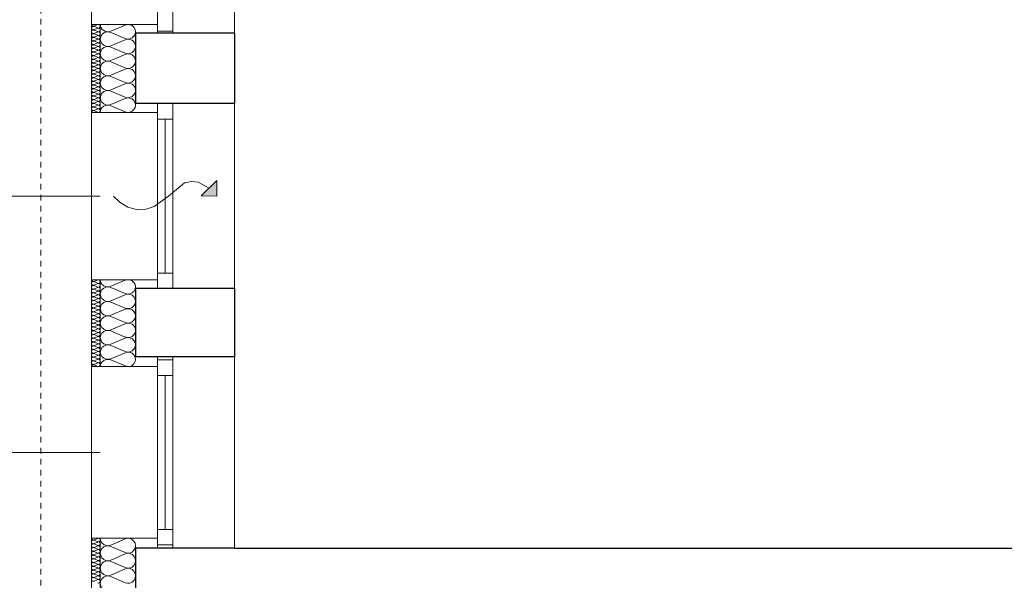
# Model space of a CAD drawing. Extents: x -558982 to 5119495, y -5290134 to 121759.
# Tile 256 of 256: x -430812 to -426334, y 81239 to 83787. Entities that reach past the tile are written whole.
import ezdxf

# ---------------------------------------------------------------- set-up
doc = ezdxf.new("R2010")
doc.units = 0
doc.header["$MEASUREMENT"] = 0
doc.linetypes.add('Hidden Line', pattern=[50, 25, -25])
for name, color, linetype in [('A-Okna', 252, 'Continuous'), ('Arch ocieplenie', 252, 'Continuous'), ('Inwent Izolacje', 252, 'Continuous')]:
    doc.layers.add(name, color=color, linetype=linetype)
for name, color, linetype, lineweight in [('A-Okna_Nr_Pióra__9', 252, 'Continuous', 13), ('Arch ocieplenie_Nr_Pióra__9', 252, 'Continuous', 13), ('Arch wykończenie_Nr_Pióra__3', 252, 'Continuous', 18), ('INWENT DACH_Nr_Pióra__21', 252, 'Continuous', 9), ('Inwent Izolacje_Nr_Pióra__2', 252, 'Continuous', 13), ('INWENT. OKNA_Nr_Pióra__5', 252, 'Continuous', 13), ('INWENT.ŚCIANY_Nr_Pióra__1', 252, 'Continuous', 25), ('INWENT.ŚCIANY_Nr_Pióra__2', 252, 'Continuous', 13), ('INWENT.ŚCIANY_Nr_Pióra__21', 252, 'Continuous', 9), ('INWENT.ŚCIANY_Nr_Pióra__3', 252, 'Continuous', 18)]:
    doc.layers.add(name, color=color, linetype=linetype, lineweight=lineweight)

# ---------------------------------------------------------------- blocks, each defined once
blk = doc.blocks.new('Izolacja cieplna 14_229', base_point=(-430484.9, 97267.6))
at = {"layer": 'Arch ocieplenie_Nr_Pióra__9', "linetype": 'Continuous'}
for p, q in [((-430456.9, 97266.9), (-430473, 97259.8)), ((-430473, 97258.4), (-430456.9, 97251.3)), ((-430456.9, 97249.9), (-430473, 97242.8)), ((-430473, 97241.4), (-430456.9, 97234.3)), ((-430456.9, 97232.8), (-430473, 97225.8)), ((-430473, 97224.3), (-430456.9, 97217.3)), ((-430456.9, 97215.8), (-430473, 97208.7)), ((-430473, 97207.3), (-430456.9, 97200.2)), ((-430456.9, 97198.8), (-430473, 97191.7)), ((-430473, 97190.3), (-430456.9, 97183.2)), ((-430456.9, 97181.8), (-430473, 97174.7)), ((-430473, 97173.3), (-430456.9, 97166.2)), ((-430456.9, 97164.7), (-430473, 97157.7)), ((-430473, 97156.2), (-430456.9, 97149.1)), ((-430456.9, 97147.7), (-430473, 97140.6)), ((-430473, 97139.2), (-430456.9, 97132.1)), ((-430456.9, 97130.7), (-430473, 97123.6)), ((-430473, 97122.2), (-430456.9, 97115.1)), ((-430456.9, 97113.7), (-430473, 97106.6)), ((-430473, 97105.2), (-430456.9, 97098.1)), ((-430456.9, 97096.6), (-430473, 97089.6)), ((-430473, 97088.1), (-430456.9, 97081)), ((-430456.9, 97079.6), (-430473, 97072.5))]:
    blk.add_line(p, q, dxfattribs=at)
for centre, start_param, end_param in [((-430476.4, 97250.6), 2.7288, 6.695979), ((-430476.4, 97267.6), 4.712389, 6.695979), ((-430453.4, 97259.1), 5.870392, 9.837571), ((-430476.4, 97233.6), 2.7288, 6.695979), ((-430476.4, 97216.5), 2.7288, 6.695979), ((-430453.4, 97242.1), 5.870392, 9.837571), ((-430453.4, 97225), 5.870392, 9.837571), ((-430453.4, 97208), 5.870392, 9.837571), ((-430476.4, 97199.5), 2.7288, 6.695979), ((-430476.4, 97182.5), 2.7288, 6.695979), ((-430476.4, 97165.5), 2.7288, 6.695979), ((-430453.4, 97191), 5.870392, 9.837571), ((-430453.4, 97174), 5.870392, 9.837571), ((-430453.4, 97156.9), 5.870392, 9.837571), ((-430476.4, 97148.4), 2.7288, 6.695979), ((-430476.4, 97131.4), 2.7288, 6.695979), ((-430476.4, 97114.4), 2.7288, 6.695979), ((-430453.4, 97139.9), 5.870392, 9.837571), ((-430453.4, 97122.9), 5.870392, 9.837571), ((-430476.4, 97097.4), 2.7288, 6.695979), ((-430476.4, 97080.3), 2.7288, 6.695979), ((-430453.4, 97105.9), 5.870392, 9.837571), ((-430453.4, 97088.8), 5.870392, 9.837571), ((-430453.4, 97071.8), 5.870392, 9.837571)]:
    blk.add_ellipse(centre, major_axis=(0, -8.51), ratio=0.99935, start_param=start_param, end_param=end_param, dxfattribs=at)
blk = doc.blocks.new('Izolacja cieplna 14_230', base_point=(-430484.9, 98442.6))
at = {"layer": 'Arch ocieplenie_Nr_Pióra__9', "linetype": 'Continuous'}
for p, q in [((-430456.9, 98441.9), (-430473, 98434.7)), ((-430473, 98433.3), (-430456.9, 98426.2)), ((-430456.9, 98424.7), (-430473, 98417.6)), ((-430473, 98416.1), (-430456.9, 98409)), ((-430456.9, 98407.5), (-430473, 98400.4)), ((-430473, 98399), (-430456.9, 98391.8)), ((-430456.9, 98390.4), (-430473, 98383.2)), ((-430473, 98381.8), (-430456.9, 98374.6)), ((-430456.9, 98373.2), (-430473, 98366)), ((-430473, 98364.6), (-430456.9, 98357.5)), ((-430456.9, 98356), (-430473, 98348.9)), ((-430473, 98347.4), (-430456.9, 98340.3)), ((-430456.9, 98338.8), (-430473, 98331.7)), ((-430473, 98330.3), (-430456.9, 98323.1)), ((-430456.9, 98321.7), (-430473, 98314.5)), ((-430473, 98313.1), (-430456.9, 98305.9)), ((-430456.9, 98304.5), (-430473, 98297.4)), ((-430473, 98295.9), (-430456.9, 98288.8)), ((-430456.9, 98287.3), (-430473, 98280.2)), ((-430473, 98278.7), (-430456.9, 98271.6)), ((-430456.9, 98270.2), (-430473, 98263)), ((-430473, 98261.6), (-430456.9, 98254.4)), ((-430456.9, 98253), (-430473, 98245.8)), ((-430473, 98244.4), (-430456.9, 98237.2)), ((-430456.9, 98235.8), (-430473, 98228.7)), ((-430473, 98227.2), (-430456.9, 98220.1)), ((-430456.9, 98218.6), (-430473, 98211.5)), ((-430473, 98210), (-430456.9, 98202.9)), ((-430456.9, 98201.5), (-430473, 98194.3)), ((-430473, 98192.9), (-430456.9, 98185.7)), ((-430456.9, 98184.3), (-430473, 98177.1)), ((-430473, 98175.7), (-430456.9, 98168.6)), ((-430456.9, 98167.1), (-430473, 98160)), ((-430473, 98158.5), (-430456.9, 98151.4)), ((-430456.9, 98149.9), (-430473, 98142.8)), ((-430473, 98141.3), (-430456.9, 98134.2)), ((-430456.9, 98132.8), (-430473, 98125.6)), ((-430473, 98124.2), (-430456.9, 98117)), ((-430456.9, 98115.6), (-430473, 98108.4)), ((-430473, 98107), (-430456.9, 98099.9)), ((-430456.9, 98098.4), (-430473, 98091.3)), ((-430473, 98089.8), (-430456.9, 98082.7)), ((-430456.9, 98081.2), (-430473, 98074.1)), ((-430473, 98072.7), (-430456.9, 98065.5)), ((-430456.9, 98064.1), (-430473, 98056.9)), ((-430473, 98055.5), (-430456.9, 98048.3))]:
    blk.add_line(p, q, dxfattribs=at)
for centre, start_param, end_param in [((-430476.4, 98425.4), 2.7288, 6.695979), ((-430476.4, 98442.6), 4.712389, 6.695979), ((-430453.5, 98434), 5.870392, 9.837571), ((-430453.5, 98416.9), 5.870392, 9.837571), ((-430476.4, 98408.3), 2.7288, 6.695979), ((-430476.4, 98391.1), 2.7288, 6.695979), ((-430476.4, 98373.9), 2.7288, 6.695979), ((-430453.5, 98399.7), 5.870392, 9.837571), ((-430453.5, 98382.5), 5.870392, 9.837571), ((-430476.4, 98356.7), 2.7288, 6.695979), ((-430476.4, 98339.6), 2.7288, 6.695979), ((-430476.4, 98322.4), 2.7288, 6.695979), ((-430453.5, 98365.3), 5.870392, 9.837571), ((-430453.5, 98348.2), 5.870392, 9.837571), ((-430453.5, 98331), 5.870392, 9.837571), ((-430476.4, 98305.2), 2.7288, 6.695979), ((-430476.4, 98288), 2.7288, 6.695979), ((-430453.5, 98313.8), 5.870392, 9.837571), ((-430453.5, 98296.6), 5.870392, 9.837571), ((-430453.5, 98279.5), 5.870392, 9.837571), ((-430476.4, 98270.9), 2.7288, 6.695979), ((-430476.4, 98253.7), 2.7288, 6.695979), ((-430476.4, 98236.5), 2.7288, 6.695979), ((-430453.5, 98262.3), 5.870392, 9.837571), ((-430453.5, 98245.1), 5.870392, 9.837571), ((-430476.4, 98219.4), 2.7288, 6.695979), ((-430476.4, 98202.2), 2.7288, 6.695979), ((-430453.5, 98227.9), 5.870392, 9.837571), ((-430453.5, 98210.8), 5.870392, 9.837571), ((-430453.5, 98193.6), 5.870392, 9.837571), ((-430476.4, 98185), 2.7288, 6.695979), ((-430476.4, 98167.8), 2.7288, 6.695979), ((-430476.4, 98150.7), 2.7288, 6.695979), ((-430453.5, 98176.4), 5.870392, 9.837571), ((-430453.5, 98159.2), 5.870392, 9.837571), ((-430453.5, 98142.1), 5.870392, 9.837571), ((-430476.4, 98133.5), 2.7288, 6.695979), ((-430476.4, 98116.3), 2.7288, 6.695979), ((-430476.4, 98099.1), 2.7288, 6.695979), ((-430453.5, 98124.9), 5.870392, 9.837571), ((-430453.5, 98107.7), 5.870392, 9.837571), ((-430476.4, 98082), 2.7288, 6.695979), ((-430476.4, 98064.8), 2.7288, 6.695979), ((-430453.5, 98090.5), 5.870392, 9.837571), ((-430453.5, 98073.4), 5.870392, 9.837571), ((-430453.5, 98056.2), 5.870392, 9.837571), ((-430476.4, 98047.6), 2.7288, 4.712389)]:
    blk.add_ellipse(centre, major_axis=(0, -8.59), ratio=0.990703, start_param=start_param, end_param=end_param, dxfattribs=at)
blk = doc.blocks.new('Izolacja cieplna 14_231', base_point=(-430484.9, 99602.6))
at = {"layer": 'Arch ocieplenie_Nr_Pióra__9', "linetype": 'Continuous'}
for p, q in [((-430456.9, 99601.9), (-430473, 99595)), ((-430473, 99593.6), (-430456.9, 99586.6)), ((-430456.9, 99585.2), (-430473, 99578.3)), ((-430473, 99576.9), (-430456.9, 99570)), ((-430456.9, 99568.6), (-430473, 99561.6)), ((-430473, 99560.2), (-430456.9, 99553.3)), ((-430456.9, 99551.9), (-430473, 99545)), ((-430473, 99543.6), (-430456.9, 99536.6)), ((-430456.9, 99535.2), (-430473, 99528.3)), ((-430473, 99526.9), (-430456.9, 99520)), ((-430456.9, 99518.6), (-430473, 99511.6)), ((-430473, 99510.2), (-430456.9, 99503.3)), ((-430456.9, 99501.9), (-430473, 99495)), ((-430473, 99493.6), (-430456.9, 99486.6)), ((-430456.9, 99485.2), (-430473, 99478.3)), ((-430473, 99476.9), (-430456.9, 99470)), ((-430456.9, 99468.6), (-430473, 99461.6)), ((-430473, 99460.2), (-430456.9, 99453.3)), ((-430456.9, 99451.9), (-430473, 99445)), ((-430473, 99443.6), (-430456.9, 99436.6)), ((-430456.9, 99435.2), (-430473, 99428.3)), ((-430473, 99426.9), (-430456.9, 99420)), ((-430456.9, 99418.6), (-430473, 99411.6)), ((-430473, 99410.2), (-430456.9, 99403.3)), ((-430456.9, 99401.9), (-430473, 99395)), ((-430473, 99393.6), (-430456.9, 99386.6)), ((-430456.9, 99385.2), (-430473, 99378.3)), ((-430473, 99376.9), (-430456.9, 99370)), ((-430456.9, 99368.6), (-430473, 99361.6)), ((-430473, 99360.2), (-430456.9, 99353.3)), ((-430456.9, 99351.9), (-430473, 99345)), ((-430473, 99343.6), (-430456.9, 99336.6)), ((-430456.9, 99335.2), (-430473, 99328.3)), ((-430473, 99326.9), (-430456.9, 99320)), ((-430456.9, 99318.6), (-430473, 99311.6)), ((-430473, 99310.2), (-430456.9, 99303.3)), ((-430456.9, 99301.9), (-430473, 99295)), ((-430473, 99293.6), (-430456.9, 99286.6)), ((-430456.9, 99285.2), (-430473, 99278.3)), ((-430473, 99276.9), (-430456.9, 99270)), ((-430456.9, 99268.6), (-430473, 99261.6)), ((-430473, 99260.2), (-430456.9, 99253.3)), ((-430456.9, 99251.9), (-430473, 99245)), ((-430473, 99243.6), (-430456.9, 99236.6)), ((-430456.9, 99235.2), (-430473, 99228.3)), ((-430473, 99226.9), (-430456.9, 99220)), ((-430456.9, 99218.6), (-430473, 99211.6)), ((-430473, 99210.2), (-430456.9, 99203.3))]:
    blk.add_line(p, q, dxfattribs=at)
for centre, start_param, end_param in [((-430476.4, 99585.9), 1.158004, 5.125183), ((-430476.4, 99602.6), 3.141593, 5.125182), ((-430453.5, 99594.3), 4.299595, 8.266775), ((-430453.5, 99577.6), 4.299595, 8.266775), ((-430476.4, 99569.3), 1.158004, 5.125183), ((-430476.4, 99552.6), 1.158004, 5.125183), ((-430476.4, 99535.9), 1.158004, 5.125183), ((-430453.5, 99560.9), 4.299595, 8.266775), ((-430453.5, 99544.3), 4.299595, 8.266775), ((-430476.4, 99519.3), 1.158004, 5.125183), ((-430476.4, 99502.6), 1.158004, 5.125183), ((-430476.4, 99485.9), 1.158004, 5.125183), ((-430453.5, 99527.6), 4.299595, 8.266775), ((-430453.5, 99510.9), 4.299595, 8.266775), ((-430453.5, 99494.3), 4.299595, 8.266775), ((-430476.4, 99469.3), 1.158004, 5.125183), ((-430476.4, 99452.6), 1.158004, 5.125183), ((-430453.5, 99477.6), 4.299595, 8.266775), ((-430453.5, 99460.9), 4.299595, 8.266775), ((-430453.5, 99444.3), 4.299595, 8.266775), ((-430476.4, 99435.9), 1.158004, 5.125183), ((-430476.4, 99419.3), 1.158004, 5.125183), ((-430476.4, 99402.6), 1.158004, 5.125183), ((-430453.5, 99427.6), 4.299595, 8.266775), ((-430453.5, 99410.9), 4.299595, 8.266775), ((-430476.4, 99385.9), 1.158004, 5.125183), ((-430476.4, 99369.3), 1.158004, 5.125183), ((-430476.4, 99352.6), 1.158004, 5.125183), ((-430453.5, 99394.3), 4.299595, 8.266775), ((-430453.5, 99377.6), 4.299595, 8.266775), ((-430453.5, 99360.9), 4.299595, 8.266775), ((-430476.4, 99335.9), 1.158004, 5.125183), ((-430476.4, 99319.3), 1.158004, 5.125183), ((-430453.5, 99344.3), 4.299595, 8.266775), ((-430453.5, 99327.6), 4.299595, 8.266775), ((-430453.5, 99310.9), 4.299595, 8.266775), ((-430476.4, 99302.6), 1.158004, 5.125183), ((-430476.4, 99285.9), 1.158004, 5.125183), ((-430476.4, 99269.3), 1.158004, 5.125183), ((-430453.5, 99294.3), 4.299595, 8.266775), ((-430453.5, 99277.6), 4.299595, 8.266775), ((-430476.4, 99252.6), 1.158004, 5.125183), ((-430476.4, 99235.9), 1.158004, 5.125183), ((-430476.4, 99219.3), 1.158004, 5.125183), ((-430453.5, 99260.9), 4.299595, 8.266775), ((-430453.5, 99244.3), 4.299595, 8.266775), ((-430453.5, 99227.6), 4.299595, 8.266775), ((-430476.4, 99202.6), 1.158004, 3.141593), ((-430453.5, 99210.9), 4.299595, 8.266775)]:
    blk.add_ellipse(centre, major_axis=(8.51, 0), ratio=0.979571, start_param=start_param, end_param=end_param, dxfattribs=at)
blk = doc.blocks.new('Izolacja cieplna 14_341', base_point=(-430444.9, 93232.6))
at = {"layer": 'Inwent Izolacje_Nr_Pióra__2', "linetype": 'Continuous'}
for p, q in [((-430397.3, 97236.3), (-430332.6, 97264.7)), ((-430332.6, 97202.1), (-430397.3, 97230.5)), ((-430397.3, 97167.9), (-430332.6, 97196.3)), ((-430332.6, 97133.7), (-430397.3, 97162.2)), ((-430397.3, 97099.5), (-430332.6, 97128)), ((-430332.6, 97065.3), (-430397.3, 97093.8))]:
    blk.add_line(p, q, dxfattribs=at)
for centre, start_param, end_param in [((-430410.9, 97267.6), 1.570796, 3.554385), ((-430319, 97233.4), 2.728799, 6.695979), ((-430410.9, 97199.2), 5.870392, 9.837571), ((-430410.9, 97130.8), 5.870392, 9.837571), ((-430319, 97165), 2.728799, 6.695979), ((-430319, 97096.6), 2.728799, 6.695979), ((-430410.9, 97062.4), 5.870392, 9.837571)]:
    blk.add_ellipse(centre, major_axis=(0, 34.2), ratio=0.995133, start_param=start_param, end_param=end_param, dxfattribs=at)
blk = doc.blocks.new('Izolacja cieplna 14_342', base_point=(-430444.9, 99202.6))
at = {"layer": 'Inwent Izolacje_Nr_Pióra__2', "linetype": 'Continuous'}
for p, q in [((-430397.3, 99572.1), (-430332.6, 99599.8)), ((-430332.6, 99538.7), (-430397.3, 99566.5)), ((-430397.3, 99505.4), (-430332.6, 99533.1)), ((-430332.6, 99472.1), (-430397.3, 99499.8)), ((-430397.3, 99438.7), (-430332.6, 99466.5)), ((-430332.6, 99405.4), (-430397.3, 99433.1)), ((-430397.3, 99372.1), (-430332.6, 99399.8)), ((-430332.6, 99338.7), (-430397.3, 99366.5)), ((-430397.3, 99305.4), (-430332.6, 99333.1)), ((-430332.6, 99272.1), (-430397.3, 99299.8)), ((-430397.3, 99238.7), (-430332.6, 99266.5)), ((-430332.6, 99205.4), (-430397.3, 99233.1))]:
    blk.add_line(p, q, dxfattribs=at)
for centre, start_param, end_param in [((-430410.9, 99602.6), 0, 1.983589), ((-430319, 99569.3), 1.158003, 5.125183), ((-430410.9, 99535.9), 4.299595, 8.266774), ((-430410.9, 99469.3), 4.299595, 8.266774), ((-430319, 99502.6), 1.158003, 5.125183), ((-430319, 99435.9), 1.158003, 5.125183), ((-430410.9, 99402.6), 4.299595, 8.266774), ((-430319, 99369.3), 1.158003, 5.125183), ((-430410.9, 99335.9), 4.299595, 8.266774), ((-430319, 99302.6), 1.158003, 5.125183), ((-430410.9, 99269.3), 4.299595, 8.266774), ((-430319, 99235.9), 1.158003, 5.125183), ((-430410.9, 99202.6), 4.299596, 6.283185)]:
    blk.add_ellipse(centre, major_axis=(-34, 0), ratio=0.979571, start_param=start_param, end_param=end_param, dxfattribs=at)
blk = doc.blocks.new('Izolacja cieplna 14_348', base_point=(-430444.9, 98047.6))
at = {"layer": 'Inwent Izolacje_Nr_Pióra__2', "linetype": 'Continuous'}
for p, q in [((-430397.3, 98412.5), (-430332.6, 98439.8)), ((-430332.6, 98379.5), (-430397.3, 98406.9)), ((-430397.3, 98346.6), (-430332.6, 98374)), ((-430332.6, 98313.7), (-430397.3, 98341.1)), ((-430397.3, 98280.8), (-430332.6, 98308.2)), ((-430332.6, 98247.9), (-430397.3, 98275.3)), ((-430397.3, 98215), (-430332.6, 98242.3)), ((-430332.6, 98182), (-430397.3, 98209.4)), ((-430397.3, 98149.1), (-430332.6, 98176.5)), ((-430332.6, 98116.2), (-430397.3, 98143.6)), ((-430397.3, 98083.3), (-430332.6, 98110.7)), ((-430332.6, 98050.4), (-430397.3, 98077.8))]:
    blk.add_line(p, q, dxfattribs=at)
for centre, start_param, end_param in [((-430410.9, 98442.6), 0, 1.983589), ((-430319, 98409.7), 1.158003, 5.125183), ((-430410.9, 98376.8), 4.299595, 8.266774), ((-430319, 98343.9), 1.158003, 5.125183), ((-430410.9, 98310.9), 4.299595, 8.266774), ((-430319, 98278), 1.158003, 5.125183), ((-430410.9, 98245.1), 4.299595, 8.266774), ((-430319, 98212.2), 1.158003, 5.125183), ((-430410.9, 98179.3), 4.299595, 8.266774), ((-430319, 98146.4), 1.158003, 5.125183), ((-430410.9, 98113.4), 4.299595, 8.266774), ((-430319, 98080.5), 1.158003, 5.125183), ((-430410.9, 98047.6), 4.299596, 6.283185)]:
    blk.add_ellipse(centre, major_axis=(-34, 0), ratio=0.967327, start_param=start_param, end_param=end_param, dxfattribs=at)
blk = doc.blocks.new('Krzywa_28', base_point=(-430385.5, 98822.6))
at = {"layer": 'A-Okna_Nr_Pióra__9', "linetype": 'Continuous'}
blk.add_hatch(color=256, dxfattribs=at).paths.add_polyline_path([(-429914.9, 98822.6), (-429985.7, 98823), (-429914.5, 98893.3)], flags=0)
for p, q in [((-429985.7, 98823), (-429914.5, 98893.3)), ((-429914.9, 98822.6), (-429914.5, 98893.3)), ((-429914.9, 98822.6), (-429985.7, 98823))]:
    blk.add_line(p, q, dxfattribs=at)
at = {"layer": 'A-Okna_Nr_Pióra__9', "linetype": 'Continuous', "flags": 128}
blk.add_lwpolyline([(-430385.5, 98822.6), (-430354.4, 98793.4), (-430319.3, 98772.2), (-430274.6, 98760), (-430235.9, 98762.5), (-430199.5, 98775.5), (-430135, 98822.6), (-430061.6, 98882.2), (-430029.7, 98889.3), (-429999.8, 98885.3), (-429950.1, 98858.2)], dxfattribs=at)

msp = doc.modelspace()

# ---------------------------------------------------------------- linework, layer by layer
at = {"layer": 'Arch wykończenie_Nr_Pióra__3', "color": 252, "linetype": 'Continuous'}
for p, q in [((-430484.9, 83365.1), (-430484.9, 83765.1)), ((-430484.9, 82210.1), (-430484.9, 82605.1)), ((-430484.9, 77395.1), (-430484.9, 81430.1))]:
    msp.add_line(p, q, dxfattribs=at)
at = {"layer": 'INWENT DACH_Nr_Pióra__21', "color": 252, "linetype": 'Hidden Line'}
msp.add_line((-430714.9, 81165.1), (-430714.9, 89495), dxfattribs=at)
at = {"layer": 'INWENT. OKNA_Nr_Pióra__5', "color": 252, "linetype": 'Continuous'}
for p, q in [((-430184.9, 84585.1), (-430184.9, 83725.1)), ((-430114.9, 84585.1), (-430114.9, 83725.1)), ((-430114.9, 83735.1), (-430184.9, 83735.1)), ((-430184.9, 83405.1), (-430184.9, 82565.1)), ((-430114.9, 83405.1), (-430184.9, 83405.1)), ((-430114.9, 83405.1), (-430114.9, 82565.1)), ((-430114.9, 83335.1), (-430184.9, 83335.1)), ((-430149.9, 83335.1), (-430149.9, 82635.1)), ((-430444.9, 82985.1), (-431354.9, 82985.1)), ((-430114.9, 82635.1), (-430184.9, 82635.1)), ((-430114.9, 82565.1), (-430184.9, 82565.1)), ((-430184.9, 82255.1), (-430184.9, 81385.1)), ((-430114.9, 82240.1), (-430184.9, 82240.1)), ((-430114.9, 82255.1), (-430114.9, 81385.1)), ((-430114.9, 82170.1), (-430184.9, 82170.1)), ((-430149.9, 82170.1), (-430149.9, 81470.1)), ((-430444.9, 81820.1), (-431354.9, 81820.1)), ((-430114.9, 81470.1), (-430184.9, 81470.1)), ((-430114.9, 81400.1), (-430184.9, 81400.1))]:
    msp.add_line(p, q, dxfattribs=at)
at = {"layer": 'INWENT.ŚCIANY_Nr_Pióra__1', "color": 252, "linetype": 'Continuous'}
for p, q in [((-429834.9, 83725.1), (-430284.9, 83725.1)), ((-430284.9, 83725.1), (-430284.9, 83405.1)), ((-429834.9, 83725.1), (-429834.9, 83405.1)), ((-429834.9, 83405.1), (-430284.9, 83405.1)), ((-429834.9, 82565.1), (-430284.9, 82565.1)), ((-430284.9, 82565.1), (-430284.9, 82255.1)), ((-429834.9, 82565.1), (-429834.9, 82255.1)), ((-429834.9, 82255.1), (-430284.9, 82255.1)), ((-429834.9, 81385.1), (-430284.9, 81385.1)), ((-430284.9, 81385.1), (-430284.9, 77075.1)), ((-429834.9, 81385.1), (-421574.9, 81385.1))]:
    msp.add_line(p, q, dxfattribs=at)
at = {"layer": 'INWENT.ŚCIANY_Nr_Pióra__2', "color": 252, "linetype": 'Continuous'}
for p, q in [((-430444.9, 83365.1), (-430444.9, 83765.1)), ((-430444.9, 82210.1), (-430444.9, 82605.1)), ((-430444.9, 81430.1), (-430444.9, 77395.1))]:
    msp.add_line(p, q, dxfattribs=at)
at = {"layer": 'INWENT.ŚCIANY_Nr_Pióra__21', "color": 252, "linetype": 'Continuous'}
for p, q in [((-429834.9, 84585.1), (-429834.9, 83725.1)), ((-430484.9, 83765.1), (-430484.9, 84545.1)), ((-429834.9, 83405.1), (-429834.9, 82565.1)), ((-430484.9, 82605.1), (-430484.9, 83365.1)), ((-429834.9, 82255.1), (-429834.9, 81385.1)), ((-430484.9, 81430.1), (-430484.9, 82210.1))]:
    msp.add_line(p, q, dxfattribs=at)
at = {"layer": 'INWENT.ŚCIANY_Nr_Pióra__3', "color": 252, "linetype": 'Continuous'}
for p, q in [((-430484.9, 83765.1), (-430184.9, 83765.1)), ((-430484.9, 83365.1), (-430184.9, 83365.1)), ((-430484.9, 82605.1), (-430184.9, 82605.1)), ((-430484.9, 82210.1), (-430184.9, 82210.1)), ((-430484.9, 81430.1), (-430184.9, 81430.1))]:
    msp.add_line(p, q, dxfattribs=at)

# ---------------------------------------------------------------- block references
at = {"layer": 'A-Okna', "color": 252, "linetype": 'Continuous', "lineweight": 13}
msp.add_blockref('Krzywa_28', (-430385.5, 82985.1), dxfattribs=at)
at = {"layer": 'Arch ocieplenie', "color": 252, "linetype": 'Continuous', "lineweight": 13}
for name, p in [('Izolacja cieplna 14_231', (-430484.9, 83765.1)), ('Izolacja cieplna 14_230', (-430484.9, 82605.1)), ('Izolacja cieplna 14_229', (-430484.9, 81430.1))]:
    msp.add_blockref(name, p, dxfattribs=at)
at = {"layer": 'Inwent Izolacje', "color": 252, "linetype": 'Continuous', "lineweight": 13}
for name, p in [('Izolacja cieplna 14_342', (-430444.9, 83365.1)), ('Izolacja cieplna 14_348', (-430444.9, 82210.1)), ('Izolacja cieplna 14_341', (-430444.9, 77395.1))]:
    msp.add_blockref(name, p, dxfattribs=at)

doc.saveas('drawing.dxf')
